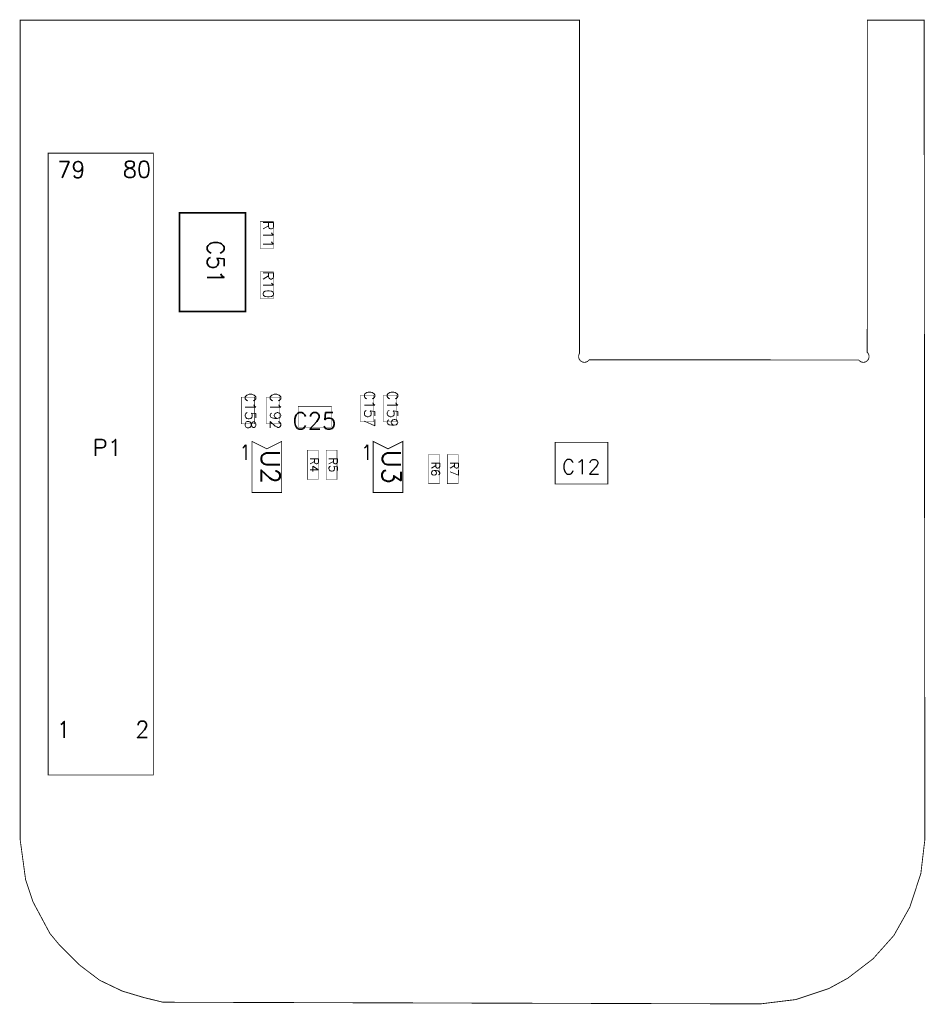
# Model space of a CAD drawing. Header units: inches. Extents: x -2.17 to 0, y 0 to 2.36.
import ezdxf
from ezdxf.enums import TextEntityAlignment as Align

# ---------------------------------------------------------------- set-up
doc = ezdxf.new("R2010")
doc.units = ezdxf.units.IN
doc.header["$MEASUREMENT"] = 0
for name, color, linetype, lineweight, true_color in [('ASSEMBLY_OUTLIN', 4, 'Continuous', 0, 0x00ffff), ('ASSEMBLY_REF_DE', 16, 'Continuous', 0, 0x7f0000), ('BOARD_OUTLINE', 1, 'Continuous', 0, 0xff0000)]:
    doc.layers.add(name, color=color, linetype=linetype, lineweight=lineweight, true_color=true_color)
doc.styles.get("Standard").update_dxf_attribs({"font": 'TXT.SHX'})

msp = doc.modelspace()

# ---------------------------------------------------------------- linework, layer by layer
at = {"layer": 'ASSEMBLY_OUTLIN', "lineweight": 5, "const_width": 0.002}
for points in [[(-1.8465, 0.5477), (-1.8465, 2.0359), (-2.0984, 2.0359), (-2.0984, 0.5477)], [(-1.6104, 1.346), (-1.575, 1.3283), (-1.5396, 1.346), (-1.5396, 1.224), (-1.6104, 1.224)], [(-1.3204, 1.346), (-1.285, 1.3283), (-1.2496, 1.346), (-1.2496, 1.224), (-1.3204, 1.224)], [(-0.759, 1.244), (-0.759, 1.344), (-0.885, 1.344), (-0.885, 1.244)]]:
    msp.add_lwpolyline(points, close=True, dxfattribs=at)
at = {"layer": 'ASSEMBLY_OUTLIN', "lineweight": 9, "const_width": 0.004}
msp.add_lwpolyline([(-1.6263, 1.6569), (-1.6263, 1.8931), (-1.7837, 1.8931), (-1.7837, 1.6569)], close=True, dxfattribs=at)
at = {"layer": 'ASSEMBLY_OUTLIN', "lineweight": 0, "const_width": 0.001}
for points in [[(-1.559, 1.808), (-1.559, 1.872), (-1.591, 1.872), (-1.591, 1.808)], [(-1.559, 1.688), (-1.559, 1.752), (-1.591, 1.752), (-1.591, 1.688)], [(-1.604, 1.388), (-1.604, 1.452), (-1.636, 1.452), (-1.636, 1.388)], [(-1.544, 1.388), (-1.544, 1.452), (-1.576, 1.452), (-1.576, 1.388)], [(-1.319, 1.393), (-1.319, 1.457), (-1.351, 1.457), (-1.351, 1.393)], [(-1.264, 1.393), (-1.264, 1.457), (-1.296, 1.457), (-1.296, 1.393)], [(-1.42, 1.38), (-1.42, 1.43), (-1.5, 1.43), (-1.5, 1.38)], [(-1.452, 1.255), (-1.452, 1.325), (-1.478, 1.325), (-1.478, 1.255)], [(-1.407, 1.255), (-1.407, 1.325), (-1.433, 1.325), (-1.433, 1.255)], [(-1.162, 1.245), (-1.162, 1.315), (-1.188, 1.315), (-1.188, 1.245)], [(-1.117, 1.245), (-1.117, 1.315), (-1.143, 1.315), (-1.143, 1.245)]]:
    msp.add_lwpolyline(points, close=True, dxfattribs=at)
at = {"layer": 'BOARD_OUTLINE', "lineweight": 5, "const_width": 0.002}
msp.add_lwpolyline([(-0.8268, 2.3543), (-0.8265, 1.5568), (-0.8271, 1.5558), (-0.8276, 1.5548), (-0.8281, 1.5533), (-0.8285, 1.5519), (-0.8286, 1.5512), (-0.8287, 1.5505), (-0.8287, 1.5498), (-0.8287, 1.549), (-0.8287, 1.5487), (-0.8286, 1.5476), (-0.8285, 1.5465), (-0.8283, 1.5457), (-0.828, 1.5447), (-0.8275, 1.5434), (-0.8271, 1.5426), (-0.8263, 1.5413), (-0.8255, 1.5403), (-0.8246, 1.5393), (-0.8236, 1.5385), (-0.8226, 1.5377), (-0.8214, 1.5371), (-0.8202, 1.5364), (-0.8182, 1.5357), (-0.8167, 1.5355), (-0.816, 1.5355), (-0.8153, 1.5354), (-0.8152, 1.5354), (-0.8143, 1.5354), (-0.8131, 1.5355), (-0.8118, 1.5358), (-0.8105, 1.5362), (-0.8096, 1.5365), (-0.8083, 1.5371), (-0.8071, 1.5378), (-0.8064, 1.5384), (-0.8057, 1.539), (-0.8048, 1.5399), (-0.804, 1.5408), (-0.8036, 1.5413), (-0.8031, 1.5413), (-0.1585, 1.541), (-0.158, 1.5403), (-0.1577, 1.5399), (-0.1573, 1.5396), (-0.157, 1.5393), (-0.1567, 1.5389), (-0.1554, 1.538), (-0.1544, 1.5373), (-0.1532, 1.5367), (-0.1523, 1.5363), (-0.1512, 1.5359), (-0.1501, 1.5357), (-0.1489, 1.5355), (-0.1479, 1.5354), (-0.1468, 1.5354), (-0.1458, 1.5355), (-0.1447, 1.5357), (-0.1436, 1.536), (-0.1426, 1.5363), (-0.1416, 1.5367), (-0.1407, 1.5372), (-0.1389, 1.5384), (-0.1375, 1.5397), (-0.1362, 1.5412), (-0.1352, 1.5429), (-0.1345, 1.5444), (-0.1339, 1.5468), (-0.1338, 1.5478), (-0.1337, 1.5489), (-0.1337, 1.55), (-0.1338, 1.5512), (-0.134, 1.5522), (-0.1343, 1.5533), (-0.1347, 1.5543), (-0.1351, 1.5553), (-0.1356, 1.5563), (-0.1362, 1.5572), (-0.1383, 1.5595), (-0.1378, 1.6575), (-0.1379, 2.3543), (-0.0019, 2.3543), (-0.0001, 0.3937), (-0.0098, 0.3117), (-0.036, 0.2318), (-0.0742, 0.1639), (-0.1242, 0.1078), (-0.1842, 0.0618), (-0.2299, 0.0367), (-0.3095, 0.0103), (-0.3937, 0), (-1.8235, 0.004), (-1.8702, 0.0154), (-1.9208, 0.0306), (-1.975, 0.0565), (-2.0235, 0.0933), (-2.0721, 0.1419), (-2.0941, 0.1685), (-2.1348, 0.2446), (-2.1523, 0.2974), (-2.1588, 0.3455), (-2.1654, 0.3937), (-2.1654, 2.3543)], close=True, dxfattribs=at)

# ---------------------------------------------------------------- texts
at = {"layer": 'ASSEMBLY_OUTLIN', "linetype": 'Continuous'}
for s, height, p in [('79', 0.03937, (-2.0091, 1.9648)), ('80', 0.03937, (-1.8521, 1.9655)), ('1', 0.0354, (-1.6114, 1.2916)), ('1', 0.0354, (-1.3201, 1.2916)), ('1', 0.0394, (-2.0445, 0.6248)), ('2', 0.0394, (-1.856, 0.6253))]:
    msp.add_text(s, height=height, dxfattribs=at).set_placement(p, align=Align.BOTTOM_RIGHT)
at = {"layer": 'ASSEMBLY_REF_DE', "linetype": 'Continuous'}
for s, height, p in [('R11', 0.025, (-1.5714, 1.8412)), ('C51', 0.04, (-1.6974, 1.775)), ('R10', 0.025, (-1.5714, 1.7212)), ('C157', 0.025, (-1.3291, 1.4238)), ('C159', 0.025, (-1.2741, 1.4238)), ('C158', 0.025, (-1.6141, 1.4188)), ('C192', 0.025, (-1.5541, 1.4188)), ('U2', 0.045, (-1.5664, 1.285)), ('R4', 0.02, (-1.4612, 1.29)), ('R5', 0.02, (-1.4162, 1.29)), ('U3', 0.045, (-1.2764, 1.285)), ('R6', 0.02, (-1.1712, 1.28)), ('R7', 0.02, (-1.1262, 1.28))]:
    msp.add_text(s, height=height, rotation=-90, dxfattribs=at).set_placement(p, align=Align.MIDDLE_CENTER)
for s, height, p in [('C25', 0.04, (-1.4609, 1.395)), ('C12', 0.035, (-0.8228, 1.2853))]:
    msp.add_text(s, height=height, dxfattribs=at).set_placement(p, align=Align.MIDDLE_CENTER)
msp.add_text('P1', height=0.03937, dxfattribs=at).set_placement((-1.9223, 1.2998), align=Align.BOTTOM_RIGHT)

doc.saveas('drawing.dxf')
